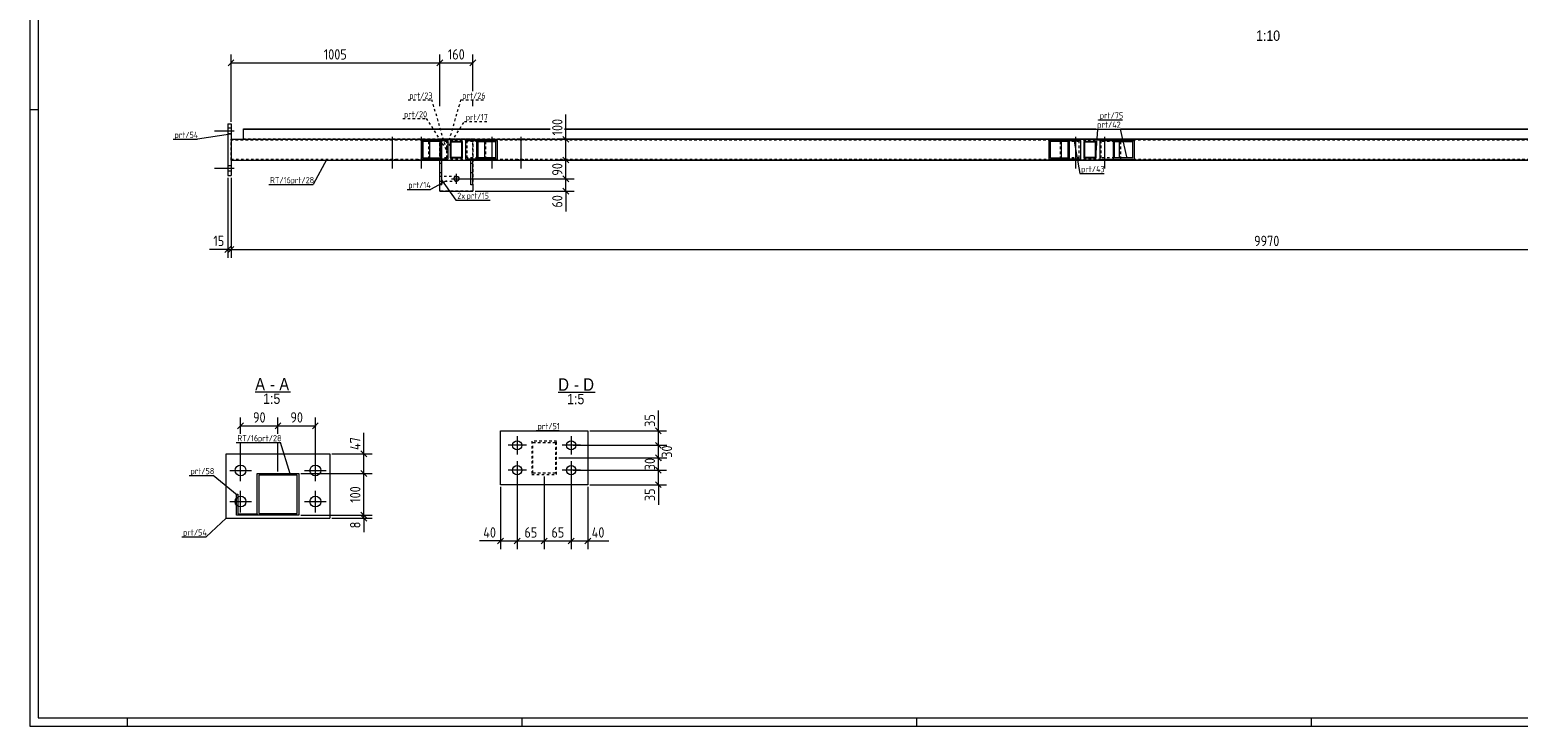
# Model space of a CAD drawing. Header units: millimetres. Extents: x 1 to 1188, y 1 to 840.
# Tile 1 of 6: x 1 to 718, y 1 to 337. Entities that reach past the tile are written whole.
import ezdxf

# ---------------------------------------------------------------- set-up
doc = ezdxf.new("R2010")
doc.units = ezdxf.units.MM
doc.header["$LTSCALE"] = 0.6
doc.linetypes.add('XKITLINE00', pattern=[0])
doc.linetypes.add('XKITLINE02', pattern=[4, 2, -2])
for name, color, linetype, lineweight in [('Bolt', 7, 'Continuous', 0), ('DrawingSheet', 5, 'Continuous', 0), ('OtherObjectType', 1, 'Continuous', 0), ('Part', 2, 'Continuous', 0), ('PartMark', 3, 'Continuous', 0), ('Z-DIMENSIONS', 1, 'Continuous', 0)]:
    doc.layers.add(name, color=color, linetype=linetype, lineweight=lineweight)
doc.styles.add('ARIAL', font='ARIAL.TTF')
doc.styles.add('ISOCPEUR', font='ISOCPEUR.TTF')

msp = doc.modelspace()

# ---------------------------------------------------------------- linework, layer by layer
at = {"layer": 'Bolt', "color": 4, "linetype": 'XKITLINE00', "lineweight": 0}
for p, q in [((99.4, 287.75), (89.9, 287.75)), ((99.4, 287.75), (89.9, 287.75)), ((97.9, 289.05), (96.4, 289.05)), ((97.9, 289.05), (96.4, 289.05)), ((97.9, 286.45), (96.4, 286.45)), ((97.9, 286.45), (96.4, 286.45)), ((174.3, 283.75), (174.3, 283.35)), ((175.4, 285), (175.4, 269.75)), ((176.5, 283.75), (176.5, 283.35)), ((188.3, 283.75), (188.3, 283.35)), ((189.4, 285), (189.4, 269.75)), ((190.5, 283.75), (190.5, 283.35)), ((222.3, 283.75), (222.3, 283.35)), ((223.4, 285), (223.4, 269.75)), ((224.5, 283.75), (224.5, 283.35)), ((236.3, 283.75), (236.3, 283.35)), ((237.4, 285), (237.4, 269.75)), ((238.5, 283.75), (238.5, 283.35)), ((503.3, 283.75), (503.3, 283.35)), ((504.4, 285), (504.4, 269.75)), ((505.5, 283.75), (505.5, 283.35)), ((517.3, 283.75), (517.3, 283.35)), ((518.4, 285), (518.4, 269.75)), ((519.5, 283.75), (519.5, 283.35)), ((174.3, 274.15), (174.3, 273.75)), ((176.5, 274.15), (176.5, 273.75)), ((188.3, 274.15), (188.3, 273.75)), ((190.5, 274.15), (190.5, 273.75)), ((222.3, 274.15), (222.3, 273.75)), ((224.5, 274.15), (224.5, 273.75)), ((236.3, 274.15), (236.3, 273.75)), ((238.5, 274.15), (238.5, 273.75)), ((503.3, 274.15), (503.3, 273.75)), ((505.5, 274.15), (505.5, 273.75)), ((517.3, 274.15), (517.3, 273.75)), ((519.5, 274.15), (519.5, 273.75)), ((99.4, 269.75), (89.9, 269.75)), ((99.4, 269.75), (89.9, 269.75)), ((97.9, 271.05), (96.4, 271.05)), ((97.9, 271.05), (96.4, 271.05)), ((97.9, 268.45), (96.4, 268.45)), ((97.9, 268.45), (96.4, 268.45)), ((206.4, 262.35), (206.4, 267.15)), ((204, 264.75), (208.8, 264.75)), ((240.04, 136.35), (231.24, 136.35)), ((235.64, 140.75), (235.64, 131.95)), ((266.04, 136.35), (257.24, 136.35)), ((261.64, 140.75), (261.64, 131.95)), ((102.48, 119.03), (102.48, 129.43)), ((138.48, 119.03), (138.48, 129.43)), ((97.28, 124.23), (107.68, 124.23)), ((133.28, 124.23), (143.68, 124.23)), ((240.04, 124.35), (231.24, 124.35)), ((235.64, 128.75), (235.64, 119.95)), ((266.04, 124.35), (257.24, 124.35)), ((261.64, 128.75), (261.64, 119.95)), ((97.28, 109.23), (107.68, 109.23)), ((102.48, 104.03), (102.48, 114.43)), ((133.28, 109.23), (143.68, 109.23)), ((138.48, 104.03), (138.48, 114.43))]:
    msp.add_line(p, q, dxfattribs=at)
for centre, radius in [((206.4, 264.75), 1.2), ((235.64, 136.35), 2.2), ((261.64, 136.35), 2.2), ((102.48, 124.23), 2.6), ((138.48, 124.23), 2.6), ((235.64, 124.35), 2.2), ((261.64, 124.35), 2.2), ((102.48, 109.23), 2.6), ((138.48, 109.23), 2.6)]:
    msp.add_circle(centre, radius, dxfattribs=at)
at = {"layer": 'DrawingSheet', "color": 2, "linetype": 'XKITLINE00', "lineweight": 0}
for p, q in [((1, 840), (1, 1)), ((5, 298), (1, 298)), ((1, 1), (1188, 1)), ((48, 1), (48, 5)), ((238, 1), (238, 5)), ((428, 1), (428, 5)), ((618, 1), (618, 5))]:
    msp.add_line(p, q, dxfattribs=at)
at = {"layer": 'DrawingSheet', "color": 3, "linetype": 'XKITLINE00', "lineweight": 0}
for p, q in [((5, 836), (5, 5)), ((5, 5), (1184, 5))]:
    msp.add_line(p, q, dxfattribs=at)
at = {"layer": 'OtherObjectType', "color": 6, "linetype": 'XKITLINE00', "lineweight": 0}
for p, q in [((109.51, 162.03), (126.44, 162.03)), ((255.41, 161.87), (273.23, 161.87))]:
    msp.add_line(p, q, dxfattribs=at)
at = {"layer": 'Part', "color": 2, "linetype": 'XKITLINE00', "lineweight": 0}
for p, q in [((96.4, 291.25), (97.9, 291.25)), ((96.4, 291.25), (96.4, 266.25)), ((97.9, 291.25), (97.9, 266.25)), ((103.9, 283.75), (103.9, 288.75)), ((103.9, 288.75), (251.45, 288.75)), ((251.45, 288.45), (103.9, 288.45)), ((258.45, 288.75), (514.22, 288.75)), ((1088.9, 288.45), (258.45, 288.45)), ((525.99, 288.75), (1088.9, 288.75)), ((97.9, 283.75), (1094.9, 283.75)), ((189.93, 274.25), (189.93, 283.25)), ((189.93, 283.25), (202.33, 283.25)), ((190.44, 274.75), (190.44, 282.75)), ((198.65, 282.75), (190.44, 282.75)), ((193.61, 274.75), (193.61, 282.75)), ((198.65, 274.75), (198.65, 282.75)), ((199.16, 283.25), (199.16, 274.25)), ((202.33, 283.25), (202.33, 274.25)), ((209.37, 282.75), (203.37, 282.75)), ((203.37, 282.75), (203.37, 274.75)), ((209.07, 282.45), (203.67, 282.45)), ((203.67, 282.45), (203.67, 275.05)), ((209.07, 275.05), (209.07, 282.45)), ((209.37, 274.75), (209.37, 282.75)), ((210.97, 274.25), (210.97, 283.25)), ((210.97, 283.25), (225.93, 283.25)), ((216.28, 274.25), (216.28, 283.25)), ((216.81, 274.75), (216.81, 282.75)), ((216.81, 282.75), (225.39, 282.75)), ((220.09, 274.75), (220.09, 282.75)), ((225.39, 274.75), (225.39, 282.75)), ((225.93, 283.25), (225.93, 274.25)), ((491.78, 274.25), (491.78, 283.25)), ((491.78, 283.25), (506.75, 283.25)), ((492.32, 274.75), (492.32, 282.75)), ((500.9, 282.75), (492.32, 282.75)), ((497.64, 274.75), (497.64, 282.75)), ((500.9, 274.75), (500.9, 282.75)), ((501.43, 283.25), (501.43, 274.25)), ((506.75, 283.25), (506.75, 274.25)), ((514.37, 282.75), (508.37, 282.75)), ((508.37, 282.75), (508.37, 274.75)), ((514.07, 282.45), (508.67, 282.45)), ((508.67, 282.45), (508.67, 275.05)), ((514.07, 275.05), (514.07, 282.45)), ((514.37, 274.75), (514.37, 282.75)), ((516.24, 283.25), (532.62, 283.25)), ((516.24, 274.25), (516.24, 283.25)), ((522.68, 274.25), (522.68, 283.25)), ((523.23, 274.75), (523.23, 282.75)), ((523.23, 282.75), (532.07, 282.75)), ((525.63, 274.75), (525.63, 282.75)), ((532.07, 274.75), (532.07, 282.75)), ((532.62, 283.25), (532.62, 274.25)), ((97.9, 273.75), (1094.9, 273.75)), ((202.33, 274.25), (189.93, 274.25)), ((190.44, 274.75), (198.65, 274.75)), ((199.36, 273.75), (198.36, 273.75)), ((198.36, 261.75), (198.36, 273.75)), ((199.36, 261.75), (199.36, 273.75)), ((203.37, 274.75), (209.37, 274.75)), ((209.07, 275.05), (203.67, 275.05)), ((225.93, 274.25), (210.97, 274.25)), ((214.36, 273.75), (213.36, 273.75)), ((213.36, 261.75), (213.36, 273.75)), ((214.36, 261.75), (214.36, 273.75)), ((225.39, 274.75), (216.81, 274.75)), ((506.75, 274.25), (491.78, 274.25)), ((492.32, 274.75), (500.9, 274.75)), ((508.37, 274.75), (514.37, 274.75)), ((514.07, 275.05), (508.67, 275.05)), ((516.24, 274.25), (532.62, 274.25)), ((532.07, 274.75), (523.23, 274.75)), ((96.4, 266.25), (97.9, 266.25)), ((198.36, 267.75), (199.36, 267.75)), ((213.36, 267.75), (214.36, 267.75)), ((199.36, 261.75), (198.36, 261.75)), ((198.36, 258.75), (198.36, 261.75)), ((198.36, 258.75), (214.36, 258.75)), ((214.36, 261.75), (213.36, 261.75)), ((214.36, 261.75), (214.36, 258.75)), ((227.64, 117.35), (227.64, 143.35)), ((227.64, 143.35), (269.64, 143.35)), ((269.64, 143.35), (269.64, 117.35)), ((95.48, 101.23), (95.48, 132.23)), ((95.48, 132.23), (145.48, 132.23)), ((145.48, 132.23), (145.48, 101.23)), ((110.48, 122.73), (130.48, 122.73)), ((110.48, 102.73), (110.48, 122.73)), ((129.68, 121.93), (111.28, 121.93)), ((111.28, 121.93), (111.28, 103.53)), ((129.68, 103.53), (129.68, 121.93)), ((130.48, 122.73), (130.48, 102.73)), ((269.64, 117.35), (227.64, 117.35)), ((100.48, 102.73), (100.48, 112.73)), ((100.48, 112.73), (101.08, 112.73)), ((101.08, 112.73), (101.08, 103.33)), ((95.48, 101.23), (145.48, 101.23)), ((110.48, 102.73), (100.48, 102.73)), ((101.08, 103.33), (110.48, 103.33)), ((110.48, 103.33), (110.48, 102.73)), ((130.48, 102.73), (110.48, 102.73)), ((111.28, 103.53), (129.68, 103.53))]:
    msp.add_line(p, q, dxfattribs=at)
at = {"layer": 'Part', "color": 7, "linetype": 'XKITLINE02', "lineweight": 0}
for p, q in [((97.9, 273.75), (97.9, 283.75)), ((1094.9, 283.35), (97.9, 283.35)), ((1088.9, 283.75), (103.9, 283.75)), ((193.09, 274.25), (193.09, 283.25)), ((198.36, 265.85), (198.36, 283.75)), ((198.36, 283.75), (214.33, 283.75)), ((198.36, 265.85), (198.36, 283.75)), ((198.36, 283.75), (214.33, 283.75)), ((198.36, 265.85), (198.36, 283.75)), ((198.36, 283.75), (214.33, 283.75)), ((198.36, 265.85), (198.36, 283.75)), ((198.36, 283.75), (214.33, 283.75)), ((214.36, 283.75), (198.36, 283.75)), ((198.36, 261.75), (198.36, 283.75)), ((201.82, 282.75), (198.65, 282.75)), ((201.82, 282.75), (198.65, 282.75)), ((201.82, 274.75), (201.82, 282.75)), ((216.81, 282.75), (211.51, 282.75)), ((211.51, 274.75), (211.51, 282.75)), ((214.33, 283.75), (214.33, 258.75)), ((214.33, 283.75), (214.33, 258.75)), ((214.33, 283.75), (214.33, 258.75)), ((214.33, 283.75), (214.33, 258.75)), ((214.36, 261.75), (214.36, 283.75)), ((220.62, 274.25), (220.62, 283.25)), ((497.1, 274.25), (497.1, 283.25)), ((506.22, 282.75), (500.9, 282.75)), ((506.22, 282.75), (500.9, 282.75)), ((506.22, 274.75), (506.22, 282.75)), ((523.23, 282.75), (516.79, 282.75)), ((516.79, 274.75), (516.79, 282.75)), ((526.18, 274.25), (526.18, 283.25)), ((97.9, 274.15), (1094.9, 274.15)), ((201.82, 274.75), (198.65, 274.75)), ((216.81, 274.75), (211.51, 274.75)), ((506.22, 274.75), (500.9, 274.75)), ((523.23, 274.75), (516.79, 274.75)), ((198.36, 272.25), (199.36, 272.25)), ((206.47, 265.85), (198.36, 265.85)), ((206.47, 265.85), (198.36, 265.85)), ((206.47, 265.85), (198.36, 265.85)), ((206.47, 265.85), (198.36, 265.85)), ((206.47, 265.85), (206.89, 265.77)), ((206.47, 265.85), (206.89, 265.77)), ((206.47, 265.85), (206.89, 265.77)), ((206.47, 265.85), (206.89, 265.77)), ((207.48, 265.17), (207.57, 264.75)), ((207.48, 265.17), (207.57, 264.75)), ((207.48, 265.17), (207.57, 264.75)), ((207.48, 265.17), (207.57, 264.75)), ((213.36, 272.25), (214.36, 272.25)), ((198.36, 258.75), (198.36, 263.65)), ((198.36, 263.65), (206.47, 263.65)), ((198.36, 258.75), (198.36, 263.65)), ((198.36, 263.65), (206.47, 263.65)), ((198.36, 258.75), (198.36, 263.65)), ((198.36, 263.65), (206.47, 263.65)), ((198.36, 258.75), (198.36, 263.65)), ((198.36, 263.65), (206.47, 263.65)), ((214.33, 258.75), (198.36, 258.75)), ((214.33, 258.75), (198.36, 258.75)), ((214.33, 258.75), (198.36, 258.75)), ((214.33, 258.75), (198.36, 258.75)), ((214.36, 258.75), (198.36, 258.75)), ((206.89, 263.74), (206.47, 263.65)), ((206.89, 263.74), (206.47, 263.65)), ((206.89, 263.74), (206.47, 263.65)), ((206.89, 263.74), (206.47, 263.65)), ((207.57, 264.75), (207.48, 264.33)), ((207.57, 264.75), (207.48, 264.33)), ((207.57, 264.75), (207.48, 264.33)), ((207.57, 264.75), (207.48, 264.33)), ((254.64, 138.35), (242.64, 138.35)), ((242.64, 138.35), (242.64, 122.35)), ((243.24, 122.95), (243.24, 137.75)), ((243.24, 137.75), (254.04, 137.75)), ((254.04, 137.75), (254.04, 122.95)), ((254.64, 122.35), (254.64, 138.35)), ((242.64, 122.35), (254.64, 122.35)), ((254.04, 122.95), (243.24, 122.95))]:
    msp.add_line(p, q, dxfattribs=at)
for start, end in [(22.49151, 67.49075), (22.49151, 67.49075), (22.49151, 67.49075), (22.49151, 67.49075), (292.49543, 337.49307), (292.49543, 337.49307), (292.49543, 337.49307), (292.49543, 337.49307)]:
    msp.add_arc((206.47, 264.75), 1.1, start, end, dxfattribs=at)
at = {"layer": 'PartMark', "color": 7, "linetype": 'XKITLINE02', "lineweight": 0}
for p, q in [((183.09, 302.71), (194.6, 302.71)), ((201.59, 278.72), (194.6, 302.71)), ((201.59, 278.72), (208.57, 302.71)), ((208.57, 302.71), (220.09, 302.71)), ((180.52, 293.73), (192.03, 293.73)), ((201.59, 278.72), (192.03, 293.73)), ((201.59, 278.72), (210.25, 292.35)), ((210.25, 292.35), (221.25, 292.35))]:
    msp.add_line(p, q, dxfattribs=at)
at = {"layer": 'PartMark', "color": 7, "linetype": 'XKITLINE00', "lineweight": 0}
for p, q in [((514.19, 274.97), (515.14, 288.7)), ((514.22, 288.7), (525.99, 288.7)), ((515.43, 292.9), (515.45, 293.16)), ((515.45, 293.16), (526.96, 293.16)), ((529.13, 275.35), (525.99, 288.7)), ((70.04, 283.76), (81.81, 283.76)), ((97.57, 286.22), (81.81, 283.76)), ((503.8, 282.92), (506.42, 267.3)), ((143.94, 274.26), (137.46, 261.99)), ((506.42, 267.3), (518.19, 267.3)), ((116.03, 261.99), (137.46, 261.99)), ((182.61, 259.61), (193.86, 259.61)), ((201.59, 263.78), (193.86, 259.61)), ((199.13, 264.18), (206.18, 254.46)), ((206.18, 254.46), (222.58, 254.46)), ((244.78, 143.45), (255.78, 143.45)), ((100.29, 137.66), (121.73, 137.66)), ((126.42, 122.63), (121.73, 137.66)), ((77.74, 121.83), (89.25, 121.83)), ((100.83, 112.38), (89.25, 121.83)), ((95.48, 101.23), (85.95, 92.25)), ((74.18, 92.25), (85.95, 92.25))]:
    msp.add_line(p, q, dxfattribs=at)
at = {"layer": 'Z-DIMENSIONS', "color": 7, "linetype": 'XKITLINE00', "lineweight": 0}
for p, q in [((97.9, 292.25), (97.9, 324.67)), ((198.36, 299.75), (198.36, 324.67)), ((198.36, 299.75), (198.36, 324.67)), ((214.33, 306.91), (214.33, 324.67)), ((99.31, 321.98), (96.48, 319.15)), ((97.9, 320.57), (198.36, 320.57)), ((199.78, 321.98), (196.95, 319.15)), ((199.78, 321.98), (196.95, 319.15)), ((198.36, 320.57), (214.33, 320.57)), ((215.75, 321.98), (212.92, 319.15)), ((214.33, 299.75), (214.33, 302.71)), ((259.05, 283.75), (259.05, 295.67)), ((259.05, 283.75), (259.05, 295.67)), ((967.89, 283.75), (254.95, 283.75)), ((257.64, 285.17), (260.46, 282.34)), ((259.05, 273.75), (259.05, 283.75)), ((967.89, 273.75), (254.95, 273.75)), ((967.89, 273.75), (254.95, 273.75)), ((257.64, 275.17), (260.46, 272.34)), ((257.64, 275.17), (260.46, 272.34)), ((259.05, 264.75), (259.05, 273.75)), ((96.4, 265.25), (96.4, 226.7)), ((97.9, 265.25), (97.9, 226.7)), ((97.9, 265.25), (97.9, 226.7)), ((257.64, 266.17), (260.46, 263.34)), ((258.45, 265.35), (260.46, 263.34)), ((207.4, 264.75), (263.05, 264.75)), ((207.4, 264.75), (263.05, 264.75)), ((215.33, 258.75), (263.05, 258.75)), ((257.64, 260.17), (260.46, 257.34)), ((259.05, 258.75), (259.05, 264.75)), ((259.05, 258.75), (259.05, 248.99)), ((259.05, 258.75), (259.05, 248.99)), ((96.4, 230.7), (87.49, 230.7)), ((96.4, 230.7), (87.49, 230.7)), ((97.81, 232.11), (94.98, 229.29)), ((96.4, 230.7), (97.9, 230.7)), ((99.31, 232.11), (96.48, 229.29)), ((99.31, 232.11), (96.48, 229.29)), ((97.9, 230.7), (1094.9, 230.7)), ((303.59, 143.35), (303.59, 153.12)), ((303.59, 143.35), (303.59, 153.12)), ((103.89, 147.09), (101.06, 144.26)), ((102.48, 141.86), (102.48, 149.78)), ((102.48, 145.68), (120.48, 145.68)), ((121.89, 147.09), (119.06, 144.26)), ((121.89, 147.09), (119.06, 144.26)), ((120.48, 141.86), (120.48, 149.78)), ((120.48, 141.86), (120.48, 149.78)), ((120.48, 145.68), (138.48, 145.68)), ((139.89, 147.09), (137.06, 144.26)), ((138.48, 125.23), (138.48, 149.78)), ((270.64, 143.35), (307.59, 143.35)), ((302.18, 144.77), (305, 141.94)), ((303.59, 136.35), (303.59, 143.35)), ((102.48, 125.23), (102.48, 137.66)), ((120.48, 123.73), (120.48, 137.66)), ((120.48, 123.73), (120.48, 137.66)), ((161.77, 132.23), (161.77, 142.43)), ((161.77, 132.23), (161.77, 142.43)), ((262.64, 136.35), (304.19, 136.35)), ((262.64, 136.35), (307.69, 136.35)), ((302.18, 137.77), (304.19, 135.75)), ((302.18, 137.77), (305, 134.94)), ((303.59, 130.35), (303.59, 136.35)), ((146.48, 132.23), (165.77, 132.23)), ((160.35, 133.64), (163.18, 130.82)), ((161.77, 122.73), (161.77, 132.23)), ((255.64, 130.35), (295.99, 130.35)), ((255.64, 130.35), (304.19, 130.35)), ((302.18, 131.77), (302.58, 131.36)), ((302.18, 131.77), (304.19, 129.75)), ((302.99, 130.95), (305, 128.94)), ((302.99, 130.35), (307.69, 130.35)), ((303.59, 124.35), (303.59, 130.35)), ((304.6, 129.34), (305, 128.94)), ((131.48, 122.73), (165.77, 122.73)), ((131.48, 122.73), (165.77, 122.73)), ((160.35, 124.14), (163.18, 121.32)), ((160.35, 124.14), (163.18, 121.32)), ((161.77, 102.73), (161.77, 122.73)), ((235.64, 123.35), (235.64, 86.27)), ((235.64, 123.35), (235.64, 86.27)), ((261.64, 123.35), (261.64, 86.27)), ((261.64, 123.35), (261.64, 86.27)), ((262.64, 124.35), (307.59, 124.35)), ((262.64, 124.35), (295.99, 124.35)), ((302.18, 125.77), (305, 122.94)), ((302.99, 124.95), (305, 122.94)), ((302.99, 124.35), (307.59, 124.35)), ((303.59, 117.35), (303.59, 124.35)), ((227.64, 116.35), (227.64, 86.27)), ((248.64, 121.35), (248.64, 86.27)), ((248.64, 121.35), (248.64, 86.27)), ((269.64, 116.35), (269.64, 86.27)), ((270.64, 117.35), (307.59, 117.35)), ((302.18, 118.77), (305, 115.94)), ((303.59, 117.35), (303.59, 107.59)), ((303.59, 117.35), (303.59, 107.59)), ((131.48, 102.73), (165.77, 102.73)), ((131.48, 102.73), (165.77, 102.73)), ((146.48, 101.23), (165.77, 101.23)), ((160.35, 104.14), (163.18, 101.32)), ((160.35, 104.14), (163.18, 101.32)), ((160.35, 102.64), (163.18, 99.82)), ((161.77, 101.23), (161.77, 102.73)), ((161.77, 101.23), (161.77, 94.47)), ((161.77, 101.23), (161.77, 94.47)), ((227.64, 90.27), (217.44, 90.27)), ((227.64, 90.27), (217.44, 90.27)), ((229.05, 91.68), (226.22, 88.85)), ((227.64, 90.27), (235.64, 90.27)), ((237.05, 91.68), (234.22, 88.85)), ((237.05, 91.68), (234.22, 88.85)), ((235.64, 90.27), (248.64, 90.27)), ((250.05, 91.68), (247.22, 88.85)), ((250.05, 91.68), (247.22, 88.85)), ((248.64, 90.27), (261.64, 90.27)), ((263.05, 91.68), (260.22, 88.85)), ((263.05, 91.68), (260.22, 88.85)), ((261.64, 90.27), (269.64, 90.27)), ((271.05, 91.68), (268.22, 88.85)), ((269.64, 90.27), (279.83, 90.27)), ((269.64, 90.27), (279.83, 90.27))]:
    msp.add_line(p, q, dxfattribs=at)
at = {"layer": 'Z-DIMENSIONS', "color": 3}
for p in [(97.9, 320.57), (198.36, 320.57), (198.36, 320.57), (214.33, 320.57), (259.05, 283.75), (259.05, 273.75), (259.05, 273.75), (259.05, 264.75), (259.05, 264.75), (259.05, 258.75), (96.4, 230.7), (97.9, 230.7), (97.9, 230.7), (102.48, 145.68), (120.48, 145.68), (120.48, 145.68), (138.48, 145.68), (303.59, 143.35), (303.59, 136.35), (303.59, 136.35), (161.77, 132.23), (303.59, 130.35), (303.59, 130.35), (161.77, 122.73), (161.77, 122.73), (303.59, 124.35), (303.59, 124.35), (303.59, 117.35), (161.77, 102.73), (161.77, 102.73), (161.77, 101.23), (227.64, 90.27), (235.64, 90.27), (235.64, 90.27), (248.64, 90.27), (248.64, 90.27), (261.64, 90.27), (261.64, 90.27), (269.64, 90.27)]:
    msp.add_point(p, dxfattribs=at)

# ---------------------------------------------------------------- texts
at = {"layer": 'OtherObjectType', "color": 6, "style": 'ARIAL', "width": 0.85}
for s, height, p in [('1:10', 5, (591.33, 331.17)), ('A', 6, (109.51, 162.78)), ('-', 6, (116.64, 162.78)), ('A', 6, (121.11, 162.78)), ('D', 6, (255.41, 162.62)), ('-', 6, (262.98, 162.62)), ('D', 6, (267.45, 162.62)), ('1:5', 5, (113.34, 156.28)), ('1:5', 5, (259.68, 156.12))]:
    msp.add_text(s, height=height, dxfattribs=at).set_placement(p)
at = {"layer": 'PartMark', "color": 3, "style": 'ISOCPEUR', "width": 0.85}
for s, p in [('prt/23', (183.69, 303.31)), ('prt/26', (209.17, 303.31)), ('prt/20', (181.12, 294.33)), ('prt/17', (210.85, 292.95)), ('prt/75', (516.05, 293.76)), ('prt/54', (70.64, 284.36)), ('prt/42', (514.82, 289.3)), ('prt/28', (126.55, 262.59)), ('prt/43', (507.02, 267.9)), ('prt/14', (183.21, 260.21)), ('2x', (206.78, 255.06)), ('prt/15', (211.28, 255.06)), ('prt/51', (245.38, 144.05)), ('prt/28', (110.81, 138.26)), ('prt/58', (78.34, 122.43)), ('prt/54', (74.78, 92.85))]:
    msp.add_text(s, height=3, dxfattribs=at).set_placement(p)
at = {"layer": 'PartMark', "color": 1, "style": 'ISOCPEUR', "width": 0.85}
for p in [(116.63, 262.59), (100.89, 138.26)]:
    msp.add_text('RT/16', height=3, dxfattribs=at).set_placement(p)
at = {"layer": 'Z-DIMENSIONS', "color": 3, "style": 'ISOCPEUR', "width": 0.85}
for s, p in [('1005', (142.54, 322.17)), ('160', (202.27, 322.17)), ('15', (89.37, 232.3)), ('9970', (590.38, 232.3)), ('90', (108.47, 147.28)), ('90', (126.47, 147.28)), ('40', (219.32, 91.87)), ('65', (239.13, 91.87)), ('65', (252.13, 91.87)), ('40', (271.51, 91.87))]:
    msp.add_text(s, height=5, dxfattribs=at).set_placement(p)
for s, p in [('100', (257.45, 285.63)), ('90', (257.45, 266.24)), ('60', (257.45, 250.86)), ('35', (301.99, 145.23)), ('47', (160.17, 134.11)), ('30', (310.19, 130.34)), ('30', (301.99, 124.34)), ('100', (160.17, 108.65)), ('35', (301.99, 109.46)), ('8', (160.17, 96.35))]:
    msp.add_text(s, height=5, rotation=90.00021, dxfattribs=at).set_placement(p)

doc.saveas('drawing.dxf')
